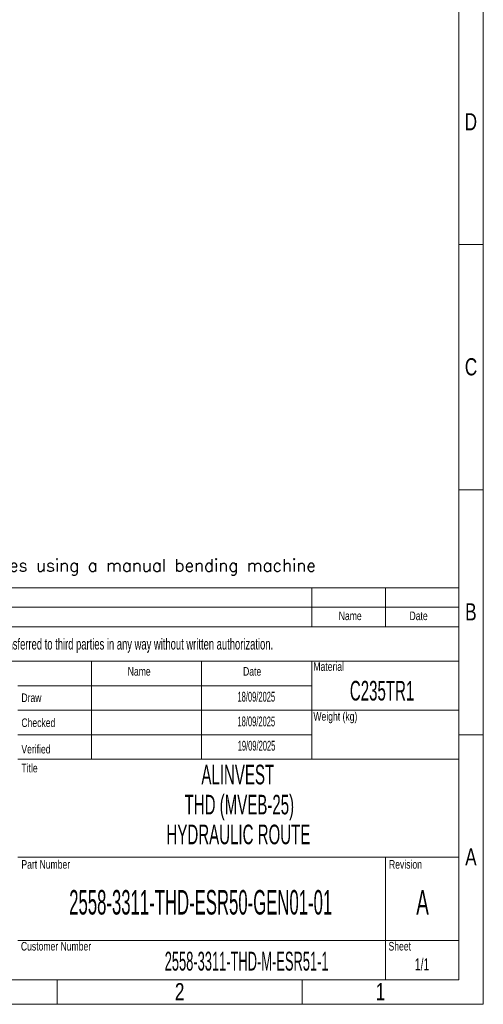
# Model space of a CAD drawing. Header units: millimetres. Extents: x 47656 to 70526, y -39110 to -22774.
# Tile 11 of 12: x 66755 to 70526, y -39110 to -31105. Entities that reach past the tile are written whole.
import ezdxf

# ---------------------------------------------------------------- set-up
doc = ezdxf.new("R2010")
doc.units = ezdxf.units.MM
doc.header["$LTSCALE"] = 0.25
doc.layers.add('SLD-0', color=179, linetype='Continuous')
doc.styles.add('AdskIsoMetric', font='romans.shx')
doc.styles.add('SLDTEXTSTYLE0', font='TXT', dxfattribs={"width": 0.510549})
doc.styles.add('SLDTEXTSTYLE1', font='TXT', dxfattribs={"width": 0.574367})
doc.styles.add('SLDTEXTSTYLE2', font='TXT', dxfattribs={"width": 0.638186})
doc.styles.add('SLDTEXTSTYLE3', font='TXT', dxfattribs={"width": 0.75})

# ---------------------------------------------------------------- blocks, each defined once
blk = doc.blocks.new('cajetin')
at = {"color": 7, "linetype": 'Continuous', "lineweight": 18}
for p, q in [((861, 615), (861, 0)), ((853.5, 607.5), (853.5, 7.5)), ((853.5, 232.5), (861, 232.5)), ((853.5, 157.5), (861, 157.5)), ((853.5, 82.5), (861, 82.5)), ((853.5, 7.5), (7.5, 7.5)), ((730.5, 7.5), (730.5, 0)), ((805.5, 7.5), (805.5, 0)), ((861, 0), (0, 0))]:
    blk.add_line(p, q, dxfattribs=at)
at = {"color": 7, "linetype": 'Continuous', "lineweight": 0, "char_height": 5.25, "attachment_point": 2, "style": 'SLDTEXTSTYLE3'}
for s, insert in [('D', (857.18, 272.74)), ('C', (857.23, 197.74)), ('B', (857.19, 122.74)), ('A', (857.2, 47.74)), ('2', (768.01, 6.49)), ('1', (829.51, 6.49))]:
    blk.add_mtext(s, dxfattribs=dict(at, insert=insert))

msp = doc.modelspace()

# ---------------------------------------------------------------- linework, layer by layer
at = {"color": 7, "linetype": 'Continuous', "lineweight": 18}
for p, q in [((63155.4, -35722.8), (70327.2, -35722.8)), ((69131.9, -35722.8), (69131.9, -36041.6)), ((69729.6, -35722.8), (69729.6, -36041.6)), ((70327.2, -35722.8), (70327.2, -38910.3)), ((63155.4, -35882.2), (70327.2, -35882.2)), ((63155.4, -36041.6), (70327.2, -36041.6)), ((63155.4, -36320.5), (70327.2, -36320.5)), ((67339, -36320.5), (67339, -37117.4)), ((68235.5, -36320.5), (68235.5, -37117.4)), ((69131.9, -36320.5), (69131.9, -36519.7)), ((69131.9, -36519.7), (66741.3, -36519.7)), ((69131.9, -36519.7), (69131.9, -36718.9)), ((69131.9, -36718.9), (66741.3, -36718.9)), ((69131.9, -36718.9), (69131.9, -36918.2)), ((69131.9, -36718.9), (70327.2, -36718.9)), ((69131.9, -36918.2), (66741.3, -36918.2)), ((69131.9, -36918.2), (69131.9, -37117.4)), ((66741.3, -37117.4), (67339, -37117.4)), ((67339, -37117.4), (68235.5, -37117.4)), ((68235.5, -37117.4), (69131.9, -37117.4)), ((69131.9, -37117.4), (70327.2, -37117.4)), ((66741.3, -37914.3), (70327.2, -37914.3)), ((69729.6, -37914.3), (69729.6, -38910.3)), ((66741.3, -38591.6), (70327.2, -38591.6)), ((63155.4, -38910.3), (70327.2, -38910.3))]:
    msp.add_line(p, q, dxfattribs=at)

# ---------------------------------------------------------------- block references
at = {"xscale": 26.5625, "yscale": 26.5625, "zscale": 26.5625}
msp.add_blockref('cajetin', (47656.2, -39109.6), dxfattribs=at)

# ---------------------------------------------------------------- texts
at = {"insert": (63292, -35490.7), "char_height": 100, "attachment_point": 1, "style": 'AdskIsoMetric'}
msp.add_mtext_dynamic_manual_height_columns('**The elbows will be manufactured from bent pipes using a manual bending machine', width=159240.946, gutter_width=500, heights=[0], dxfattribs=at)
at = {"color": 7, "linetype": 'Continuous', "lineweight": 0}
for s, insert, char_height, attachment_point, style in [('Name', (69443.6, -35916.6), 69.73, 2, 'SLDTEXTSTYLE3'), ('Date', (70000, -35916.6), 69.73, 2, 'SLDTEXTSTYLE3'), ('Material', (69144.3, -36328.6), 69.73, 1, 'SLDTEXTSTYLE3'), ('Name', (67634, -36367.9), 69.73, 1, 'SLDTEXTSTYLE3'), ('Date', (68572.4, -36367.9), 69.73, 1, 'SLDTEXTSTYLE3'), ('Draw', (66769.2, -36582.5), 69.73, 1, 'SLDTEXTSTYLE3'), ('Weight (kg)', (69144.3, -36733.9), 69.727, 1, 'SLDTEXTSTYLE3'), ('Checked', (66769.2, -36785.6), 69.73, 1, 'SLDTEXTSTYLE3'), ('Verified', (66769.2, -37000.4), 69.73, 1, 'SLDTEXTSTYLE3'), ('Title', (66769.2, -37154.3), 69.73, 1, 'SLDTEXTSTYLE3'), ('ALINVEST', (68529.4, -37161.9), 159.38, 2, 'SLDTEXTSTYLE1'), ('Part Number', (66769.2, -37937.2), 69.727, 1, 'SLDTEXTSTYLE3'), ('Revision', (69759.2, -37937.2), 69.73, 1, 'SLDTEXTSTYLE3'), ('2558-3311-THD-ESR50-GEN01-01', (68227.7, -38180.5), 199.219, 2, 'SLDTEXTSTYLE0'), ('Customer Number', (66765.3, -38602.6), 69.727, 1, 'SLDTEXTSTYLE3'), ('Sheet', (69755.4, -38602.6), 69.73, 1, 'SLDTEXTSTYLE3'), ('{\\W0.510549;2558-3311-THD-M-ESR51-1}', (68601.3, -38682.1), 153.398, 2, 'SLDTEXTSTYLE0')]:
    msp.add_mtext(s, dxfattribs=dict(at, insert=insert, char_height=char_height, attachment_point=attachment_point, style=style))
at = {"layer": 'SLD-0', "color": 7, "attachment_point": 2}
for s, insert, char_height, style in [('This drawing is property of INSERTEC. Must not be copier or transferred to third parties in any way without written authorization.', (66648.3, -36135.6), 89.6484, 'SLDTEXTSTYLE2'), ('C235TR1', (69703, -36480.4), 159.38, 'SLDTEXTSTYLE1'), ('18/09/2025', (68680, -36569.1), 79.69, 'SLDTEXTSTYLE1'), ('18/09/2025', (68680, -36770.1), 79.69, 'SLDTEXTSTYLE1'), ('19/09/2025', (68681.8, -36967.5), 79.69, 'SLDTEXTSTYLE1'), ('THD ({\\W0.574367;MVEB-25})', (68542, -37406.6), 159.375, 'SLDTEXTSTYLE1'), ('HYDRAULIC ROUTE', (68534.5, -37648.9), 159.375, 'SLDTEXTSTYLE1'), ('A', (70032.2, -38181), 199.2, 'SLDTEXTSTYLE1'), ('1/1', (70028.2, -38735), 99.61, 'SLDTEXTSTYLE2')]:
    msp.add_mtext(s, dxfattribs=dict(at, insert=insert, char_height=char_height, style=style))

doc.saveas('drawing.dxf')
